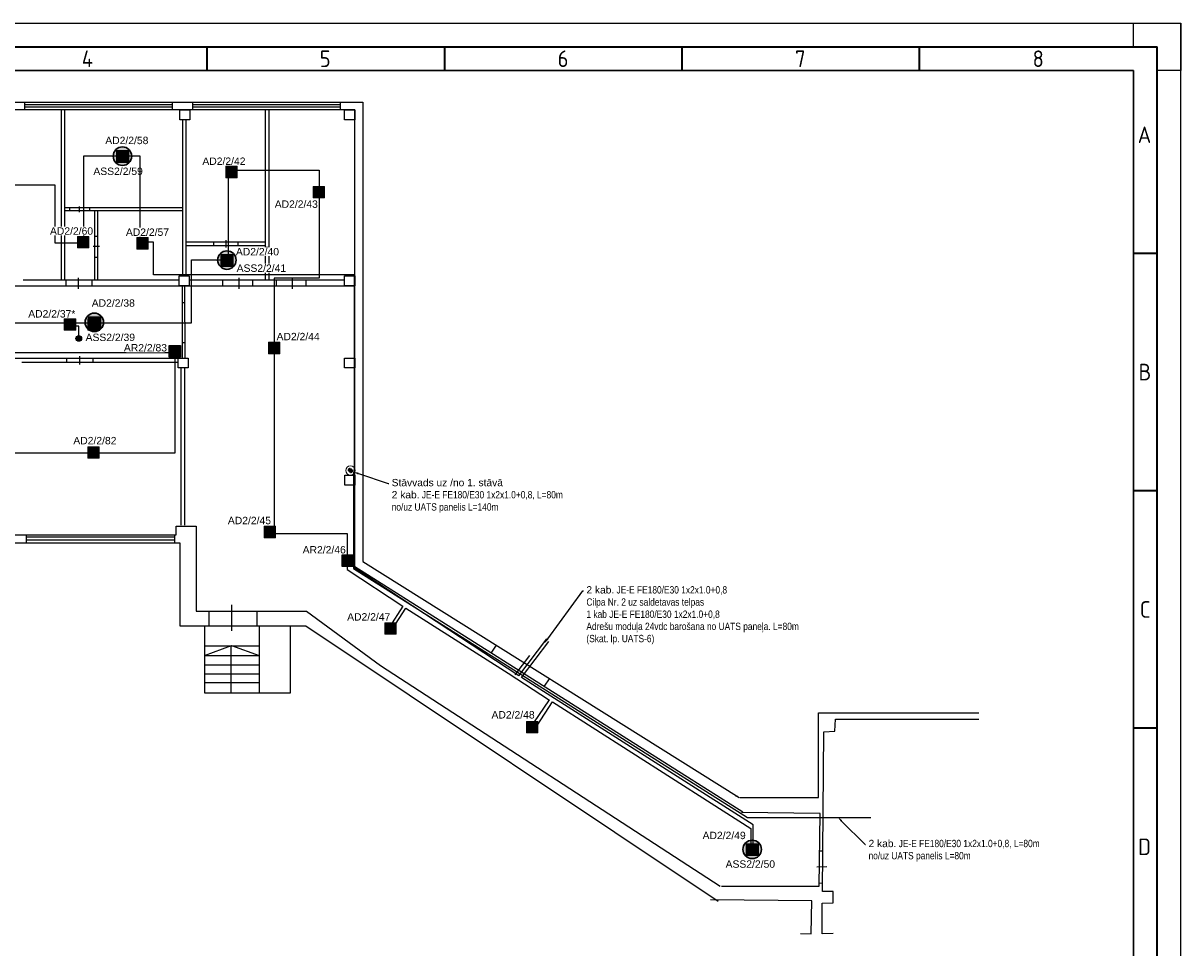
# Model space of a CAD drawing. Header units: millimetres. Extents: x -197461 to 862495, y -970068 to 63888.
# Tile 102 of 205: x -91308 to -58238, y -484440 to -458014. Entities that reach past the tile are written whole.
import ezdxf
from ezdxf import colors
from ezdxf.entities.mleader import LeaderData, LeaderLine
from ezdxf.math import Vec2, Vec3

# ---------------------------------------------------------------- set-up
doc = ezdxf.new("R2010")
doc.units = ezdxf.units.MM
doc.linetypes.add('KL', pattern=[4, 2, -2])
doc.layers.get('0').update_dxf_attribs({"linetype": 'CONTINUOUS'})
for name, color, linetype in [('PDF_Images', 7, 'CONTINUOUS'), ('Rasējuma lapa', 7, 'CONTINUOUS'), ('UAS', 240, 'CONTINUOUS')]:
    doc.layers.add(name, color=color, linetype=linetype)
doc.styles.add('ARIAL', font='arialbd.ttf')
doc.styles.add('ISO', font='iso')

# ---------------------------------------------------------------- blocks, each defined once
blk = doc.blocks.new('A3_L')
at = {"layer": 'Rasējuma lapa'}
for p, q in [((-420, 297), (0, 297)), ((-10, 297), (0, 297)), ((-10, 292), (-10, 297)), ((0, 0), (0, 297)), ((0, 297), (0, 287)), ((-5, 292), (-10, 292)), ((-5, 287), (-5, 292)), ((0, 287), (-5, 287))]:
    blk.add_line(p, q, dxfattribs=at)
at = {"layer": 'Rasējuma lapa', "lineweight": 35}
for p, q in [((-405, 292), (-5, 292)), ((-205, 287), (-205, 292)), ((-155, 287), (-155, 292)), ((-105, 287), (-105, 292)), ((-55, 287), (-55, 292)), ((-5, 5), (-5, 292)), ((-5, 248.5), (-10, 248.5)), ((-5, 198.5), (-10, 198.5)), ((-5, 148.5), (-10, 148.5))]:
    blk.add_line(p, q, dxfattribs=at)
at = {"layer": 'Rasējuma lapa', "lineweight": 30}
for p in [(-400, 287), (-10, 10)]:
    blk.add_line(p, (-10, 287), dxfattribs=at)
at = {"layer": 'Rasējuma lapa', "style": 'ISO'}
for s, p in [('4', (-231.4, 287.75)), ('5', (-181.3, 287.75)), ('6', (-131.21, 287.75)), ('7', (-81.22, 287.75)), ('8', (-31.22, 287.75)), ('A', (-9.07, 271.75)), ('B', (-8.9, 221.75)), ('C', (-8.64, 171.75)), ('D', (-9, 121.75))]:
    blk.add_text(s, height=3.5, dxfattribs=at).set_placement(p)
blk = doc.blocks.new('*U1296')
at = {"layer": 'Rasējuma lapa'}
blk.add_blockref('A3_L', (0, 0), dxfattribs=at)
blk = doc.blocks.new('AD-proj')
at = {"lineweight": 5}
blk.add_lwpolyline([(-250, -250), (250, -250), (250, 250), (-250, 250)], close=True, dxfattribs=at)
at = {"const_width": 30}
blk.add_lwpolyline([(-200, 0), (200, 0)], dxfattribs=at)
at = {"const_width": 100}
blk.add_lwpolyline([(-50, 0, 1), (50, 0, 1)], format="xyb", close=True, dxfattribs=at)
blk = doc.blocks.new('AP')
blk.add_hatch(color=256).paths.add_polyline_path([(150, 0, 1), (-150, 0, 1)])
for p, q in [((-250, 250), (250, 250)), ((-250, -250), (-250, 250)), ((250, 250), (250, -250)), ((250, -250), (-250, -250))]:
    blk.add_line(p, q)
blk.add_circle((0, 0), 150)

msp = doc.modelspace()

# ---------------------------------------------------------------- hatches: boundary and pattern name
at = {"true_color": 0xffffff}
h = msp.add_hatch(color=7, dxfattribs=at)
h.dxf.hatch_style = 1
h.paths.add_polyline_path([(-89637.41029, -467024.62732, 1), (-89798.65545, -467024.62732, 1)])
at = {"layer": 'UAS', "lineweight": 50, "true_color": 0xc7c8ca}
h = msp.add_hatch(color=9, dxfattribs=at)
h.dxf.hatch_style = 1
h.paths.add_polyline_path([(-88453.39097, -461814.84786, -1), (-88516.4779, -461814.84786, -1)], flags=0)
h.paths.add_polyline_path([(-88642.65177, -461657.13053), (-88642.65177, -461972.56519), (-88327.2171, -461972.56519), (-88327.2171, -461657.13053)], flags=16)
h.paths.add_polyline_path([(-88208.35326, -461815.56504, 1), (-88736.40057, -461815.56504, 1)])
h.paths.add_polyline_path([(-88327.2171, -461972.56519), (-88642.65177, -461972.56519), (-88642.65177, -461657.13053), (-88327.2171, -461657.13053)], flags=16)
at = {"layer": 'UAS', "lineweight": 50, "true_color": 0xffffff}
h = msp.add_hatch(color=7, dxfattribs=at)
h.dxf.hatch_style = 1
h.paths.add_polyline_path([(-88495.97215, -461824.19125), (-88422.31734, -461824.19125, 1)], flags=16)
h.paths.add_polyline_path([(-88275.00773, -462008.32827), (-88275.00773, -461640.05424), (-88643.28176, -461640.05424), (-88643.28176, -462008.32827)])
h = msp.add_hatch(color=7, dxfattribs=at)
h.dxf.hatch_style = 1
h.paths.add_polyline_path([(-85388.39827, -462269.52855), (-85322.92733, -462269.52855, 1)], flags=16)
h.paths.add_polyline_path([(-85191.98545, -462433.2059), (-85191.98545, -462105.85121), (-85519.34015, -462105.85121), (-85519.34015, -462433.2059)])
h = msp.add_hatch(color=7, dxfattribs=at)
h.dxf.hatch_style = 1
h.paths.add_polyline_path([(-82896.7688, -462846.8812), (-82831.29786, -462846.8812, 1)], flags=16)
h.paths.add_polyline_path([(-82700.35598, -463010.55855), (-82700.35598, -462683.20385), (-83027.71068, -462683.20385), (-83027.71068, -463010.55855)])
h = msp.add_hatch(color=7, dxfattribs=at)
h.dxf.hatch_style = 1
h.paths.add_polyline_path([(-89627.94815, -464275.13573), (-89562.47722, -464275.13573, 1)], flags=16)
h.paths.add_polyline_path([(-89431.53534, -464438.81308), (-89431.53534, -464111.45838), (-89758.89003, -464111.45838), (-89758.89003, -464438.81308)])
h = msp.add_hatch(color=7, dxfattribs=at)
h.dxf.hatch_style = 1
h.paths.add_polyline_path([(-87933.51216, -464305.92367), (-87868.04122, -464305.92367, 1)], flags=16)
h.paths.add_polyline_path([(-87737.09934, -464469.60101), (-87737.09934, -464142.24632), (-88064.45404, -464142.24632), (-88064.45404, -464469.60101)])
at = {"layer": 'UAS', "lineweight": 50, "true_color": 0xc7c8ca}
h = msp.add_hatch(color=9, dxfattribs=at)
h.dxf.hatch_style = 1
h.paths.add_polyline_path([(-85468.8242, -464785.17402, -1), (-85531.91113, -464785.17402, -1)], flags=0)
h.paths.add_polyline_path([(-85658.085, -464627.45669), (-85658.085, -464942.89135), (-85342.65033, -464942.89135), (-85342.65033, -464627.45669)], flags=16)
h.paths.add_polyline_path([(-85223.78649, -464785.8912, 1), (-85751.8338, -464785.8912, 1)])
h.paths.add_polyline_path([(-85342.65033, -464942.89135), (-85658.085, -464942.89135), (-85658.085, -464627.45669), (-85342.65033, -464627.45669)], flags=16)
at = {"layer": 'UAS', "lineweight": 50, "true_color": 0xffffff}
h = msp.add_hatch(color=7, dxfattribs=at)
h.dxf.hatch_style = 1
h.paths.add_polyline_path([(-85511.40538, -464794.51741), (-85437.75057, -464794.51741, 1)], flags=16)
h.paths.add_polyline_path([(-85290.44096, -464978.65443), (-85290.44096, -464610.3804), (-85658.71499, -464610.3804), (-85658.71499, -464978.65443)])
h = msp.add_hatch(color=7, dxfattribs=at)
h.dxf.hatch_style = 1
h.paths.add_polyline_path([(-90002.8574, -466623.47387), (-89937.38647, -466623.47387, 1)], flags=16)
h.paths.add_polyline_path([(-89806.44459, -466787.15122), (-89806.44459, -466459.79653), (-90133.79928, -466459.79653), (-90133.79928, -466787.15122)])
h = msp.add_hatch(color=7, dxfattribs=at)
h.dxf.hatch_style = 1
h.paths.add_polyline_path([(-89254.58641, -466564.09926, -1), (-89317.67334, -466564.09926, -1)], flags=0)
h.paths.add_polyline_path([(-89443.84721, -466406.38192), (-89443.84721, -466721.81659), (-89128.41254, -466721.81659), (-89128.41254, -466406.38192)], flags=16)
h.paths.add_polyline_path([(-89009.5487, -466564.81643, 1), (-89537.59601, -466564.81643, 1)])
h.paths.add_polyline_path([(-89128.41254, -466721.81659), (-89443.84721, -466721.81659), (-89443.84721, -466406.38192), (-89128.41254, -466406.38192)], flags=16)
h = msp.add_hatch(color=7, dxfattribs=at)
h.dxf.hatch_style = 1
h.paths.add_polyline_path([(-89329.86585, -466623.46204), (-89264.39491, -466623.46204, 1)], flags=16)
h.paths.add_polyline_path([(-89133.45303, -466787.13938), (-89133.45303, -466459.78469), (-89460.80773, -466459.78469), (-89460.80773, -466787.13938)])
h = msp.add_hatch(color=7, dxfattribs=at)
h.dxf.hatch_style = 1
h.paths.add_polyline_path([(-89297.16759, -466573.44265), (-89223.51278, -466573.44265, 1)], flags=16)
h.paths.add_polyline_path([(-89076.20317, -466757.57967), (-89076.20317, -466389.30563), (-89444.4772, -466389.30563), (-89444.4772, -466757.57967)])
h = msp.add_hatch(color=7, dxfattribs=at)
h.dxf.hatch_style = 1
h.paths.add_polyline_path([(-86811.29698, -467557.99071), (-86811.29698, -467230.63601), (-87138.65168, -467230.63601), (-87138.65168, -467557.99071)])
h.paths.add_polyline_path([(-87073.18074, -467394.31336, -1), (-86876.76792, -467394.31336, -1)], flags=16)
h = msp.add_hatch(color=7, dxfattribs=at)
h.dxf.hatch_style = 1
h.paths.add_polyline_path([(-84168.42898, -467298.1459), (-84102.95804, -467298.1459, 1)], flags=16)
h.paths.add_polyline_path([(-83972.01616, -467461.82325), (-83972.01616, -467134.46855), (-84299.37086, -467134.46855), (-84299.37086, -467461.82325)])
h = msp.add_hatch(color=7, dxfattribs=at)
h.dxf.hatch_style = 1
h.paths.add_polyline_path([(-89333.4225, -470286.07989), (-89267.95156, -470286.07989, 1)], flags=16)
h.paths.add_polyline_path([(-89137.00968, -470449.75724), (-89137.00968, -470122.40255), (-89464.36438, -470122.40255), (-89464.36438, -470449.75724)])
at = {"layer": 'UAS'}
h = msp.add_hatch(color=1, dxfattribs=at)
h.paths.add_polyline_path([(-81959.09915, -470797.60854), (-81988.26469, -470738.45174, 0.2855923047), (-82025.05486, -470797.60854, 0.5262828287), (-81935.43238, -470859.17184)])
h.paths.add_polyline_path([(-81959.71046, -470796.36862), (-81959.59856, -470796.30944), (-81935.43238, -470859.17184, 0.3103731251), (-81893.14344, -470797.60854, 0.5557031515), (-81988.26469, -470738.45174)])
at = {"layer": 'UAS', "lineweight": 50, "true_color": 0xffffff}
h = msp.add_hatch(color=7, dxfattribs=at)
h.dxf.hatch_style = 1
h.paths.add_polyline_path([(-84295.04624, -472555.21021), (-84229.5753, -472555.21021, 1)], flags=16)
h.paths.add_polyline_path([(-84098.63342, -472718.88756), (-84098.63342, -472391.53286), (-84425.98811, -472391.53286), (-84425.98811, -472718.88756)])
h = msp.add_hatch(color=7, dxfattribs=at)
h.dxf.hatch_style = 1
h.paths.add_polyline_path([(-81869.67718, -473538.65036), (-81869.67718, -473211.29566), (-82197.03188, -473211.29566), (-82197.03188, -473538.65036)])
h.paths.add_polyline_path([(-82131.56094, -473374.97301, -1), (-81935.14812, -473374.97301, -1)], flags=16)
h = msp.add_hatch(color=7, dxfattribs=at)
h.dxf.hatch_style = 1
h.paths.add_polyline_path([(-80850.0397, -475315.12788), (-80784.56876, -475315.12788, 1)], flags=16)
h.paths.add_polyline_path([(-80653.62688, -475478.80523), (-80653.62688, -475151.45053), (-80980.98158, -475151.45053), (-80980.98158, -475478.80523)])
h = msp.add_hatch(color=7, dxfattribs=at)
h.dxf.hatch_style = 1
h.paths.add_polyline_path([(-76801.21877, -478130.53783), (-76735.74783, -478130.53783, 1)], flags=16)
h.paths.add_polyline_path([(-76604.80595, -478294.21518), (-76604.80595, -477966.86048), (-76932.16065, -477966.86048), (-76932.16065, -478294.21518)])

# ---------------------------------------------------------------- linework, layer by layer
at = {"color": 1}
for p, q in [((-89777.22807, -467078.44115), (-89658.83766, -466970.8135)), ((-89771.84669, -466965.43212), (-89664.21905, -467083.82253))]:
    msp.add_line(p, q, dxfattribs=at)
at = {"color": 7}
for p, q in [((-70937.57398, -480112.36858), (-70917.43777, -480079.652)), ((-68539.95585, -480598.63567), (-70784.6655, -480576.34894)), ((-68565.84103, -482674.38248), (-68539.95585, -480598.63567)), ((-68467.3166, -481676.32523), (-68553.56996, -481676.88965)), ((-68348.85293, -482129.20134), (-68639.48838, -482137.06541)), ((-71359.09312, -482676.25859), (-68565.84103, -482674.38248)), ((-68473.06998, -482593.78464), (-68563.74115, -482597.08379)), ((-68781.62041, -483100.46852), (-71669.00213, -483072.3469)), ((-68794.16106, -484034.89263), (-68781.62041, -483100.46852)), ((-69105.44929, -484031.6319), (-68794.16106, -484034.89263))]:
    msp.add_line(p, q, dxfattribs=at)
at = {"color": 1}
msp.add_lwpolyline([(-89719.63021, -466943.76636), (-89719.63021, -466673.93522), (-89805.18385, -466673.93522)], dxfattribs=at)
at = {"color": 7}
msp.add_lwpolyline([(-68167.23321, -484031.79075), (-68487.58812, -484037.17468), (-68484.09162, -483158.6566), (-68174.05504, -483155.7287), (-68169.12064, -482832.91777), (-68475.22607, -482829.45848), (-68439.06132, -478263.42578), (-68121.16246, -478247.72352), (-68104.43462, -477905.75104), (-65895.85551, -477908.84266), (-64012.24533, -477902.46405)], dxfattribs=at)
at = {"color": 1}
msp.add_circle((-89718.03287, -467024.62732), 80.62258, dxfattribs=at)
at = {"layer": 'PDF_Images', "color": 7}
for p, q in [((-91258.68199, -460494.60713), (-91258.68199, -460269.76454)), ((-87040.7924, -460494.60713), (-87040.7924, -460269.76454)), ((-86460.04708, -460494.60713), (-86460.04708, -460269.76454)), ((-82242.15749, -460494.60713), (-82242.15749, -460269.76454)), ((-91259.19463, -460338.98923), (-87040.91819, -460338.98923)), ((-91259.19463, -460405.57667), (-87039.89529, -460405.57667)), ((-90211.12659, -465348.92883), (-90211.12659, -460492.89637)), ((-90121.41567, -465354.62593), (-90121.41567, -460495.54682)), ((-86460.55971, -460338.98923), (-82242.28327, -460338.98923)), ((-86460.55971, -460405.57667), (-82241.26038, -460405.57667)), ((-84383.3816, -465350.35513), (-84383.3816, -460493.4287)), ((-84283.8096, -465350.35513), (-84283.8096, -460493.4287)), ((-86742.449, -465237.1577), (-86742.449, -460774.71813)), ((-86652.73807, -465237.1577), (-86652.73807, -460774.71813)), ((-90121.39193, -463283.64227), (-86742.57715, -463283.64227)), ((-89973.3167, -463372.58435), (-89973.3167, -463284.30565)), ((-89705.35159, -463251.9374), (-89705.35159, -463413.78067)), ((-89404.99563, -463372.58435), (-89404.99563, -463284.30565)), ((-90121.39193, -463372.2166), (-86742.57715, -463372.2166)), ((-89267.02355, -463372.95413), (-89267.02355, -465351.0053)), ((-89182.7736, -463372.95413), (-89182.7736, -465351.0053)), ((-89267.42464, -464098.37894), (-89182.62408, -464098.37894)), ((-84383.55248, -464273.65226), (-86653.56636, -464273.65226)), ((-85863.88239, -464378.21565), (-85863.88239, -464273.55473)), ((-85518.04204, -464216.78788), (-85518.04204, -464425.04203)), ((-85170.7065, -464378.21565), (-85170.7065, -464273.55473)), ((-89311.67016, -464390.45406), (-89127.30947, -464390.45406)), ((-84383.55248, -464378.23495), (-86653.56636, -464378.23495)), ((-84383.57384, -464414.82422), (-84284.43615, -464414.82422)), ((-89267.42464, -464701.38205), (-89182.62408, -464701.38205)), ((-89738.11744, -465295.57537), (-89738.11744, -465602.05071)), ((-85147.97261, -465295.57537), (-85147.97261, -465602.05071)), ((-84383.57384, -465027.05363), (-84284.43615, -465027.05363)), ((-83621.35851, -465295.57537), (-83621.35851, -465602.05071)), ((-110062.7323, -465517.01473), (-81847.99665, -465517.01473)), ((-91307.50325, -465350.1865), (-86852.15264, -465350.1865)), ((-90076.72634, -465517.27175), (-90076.72634, -465350.7686)), ((-89336.20301, -465517.27175), (-89336.20301, -465350.7686)), ((-86767.79589, -465518.13729), (-86761.72735, -467589.28653)), ((-86694.672, -465518.13729), (-86688.60346, -467589.28653)), ((-86561.77642, -465350.1865), (-82125.24375, -465350.1865)), ((-85602.16383, -465517.27175), (-85602.16383, -465350.7686)), ((-84748.8753, -465517.27175), (-84748.8753, -465350.7686)), ((-84075.54972, -465517.27175), (-84075.54972, -465350.7686)), ((-83222.26119, -465517.27175), (-83222.26119, -465350.7686)), ((-86763.14896, -466001.21168), (-86690.88183, -466001.21168)), ((-86870.11856, -466575.28634), (-86600.50401, -466575.28634)), ((-86763.14896, -467143.33779), (-86690.88183, -467143.33779)), ((-95976.47027, -467586.7397), (-86593.36273, -467586.7397)), ((-90071.69968, -467586.37398), (-90071.69968, -467705.96846)), ((-89697.3678, -467535.11935), (-89697.3678, -467773.40925)), ((-89317.63427, -467586.37398), (-89317.63427, -467705.96846)), ((-91346.57734, -467705.79678), (-86879.93217, -467705.79678)), ((-86800.42171, -467866.74403), (-86800.42171, -472356.60346)), ((-86699.38775, -467866.74403), (-86699.38775, -472356.60346)), ((-86823.3597, -472873.17272), (-110556.99677, -472873.17272)), ((-91225.70017, -472636.7043), (-91225.70017, -472873.12294)), ((-91225.24213, -472697.07247), (-86988.27591, -472697.07247)), ((-91225.24213, -472781.05599), (-86987.93416, -472781.05599)), ((-86987.79888, -472636.7043), (-86987.79888, -472873.12294)), ((-86823.3597, -475248.88845), (-86823.3597, -472873.17272)), ((-86007.4175, -474815.62816), (-86007.4175, -475249.29684)), ((-85354.29112, -474634.27272), (-85354.29112, -475375.88572)), ((-84634.70035, -474815.62816), (-84634.70035, -475249.29684)), ((-83237.22251, -475248.88845), (-86823.3597, -475248.88845)), ((-86125.59859, -475245.21195), (-86125.59859, -477153.88504)), ((-84557.28314, -477153.88504), (-84557.28314, -475248.6741)), ((-83673.64004, -477153.88504), (-83673.64004, -475248.6741)), ((-71455.73374, -483117.51944), (-83237.22251, -475248.88845)), ((-86127.70608, -476088.35896), (-85353.19703, -475802.55086)), ((-86125.80744, -475807.98688), (-84557.50149, -475807.98688)), ((-85361.44901, -477154.02523), (-85361.44901, -475809.41014)), ((-85353.19703, -475802.55086), (-84563.81685, -476087.21507)), ((-86125.80744, -476088.58856), (-84557.50149, -476088.58856)), ((-86125.80744, -476356.51803), (-84557.50149, -476356.51803)), ((-86125.80744, -476604.53305), (-84557.50149, -476604.53305)), ((-86125.80744, -476859.79033), (-84557.50149, -476859.79033)), ((-86125.59859, -477153.88504), (-83673.64004, -477153.88504))]:
    msp.add_line(p, q, dxfattribs=at)
for points in [[(-110556.7808, -472881.311), (-110556.7808, -460269.8834), (-81604.7685, -460269.8834), (-81604.7685, -473395.74588), (-70851.51781, -480139.26582), (-70851.51781, -480139.26582)], [(-70747.85495, -480565.57198), (-70747.85495, -480565.57198), (-81834.83667, -473548.40551), (-81834.83667, -460494.5797), (-110046.64367, -460494.5797), (-110046.64367, -460792.58863), (-110352.85458, -460792.58863), (-110352.85458, -472636.73477), (-86938.98949, -472636.73477), (-86938.98949, -472386.31312), (-86368.11237, -472386.31312), (-86368.11237, -474815.55908), (-83215.19112, -474815.55908), (-81095.73705, -476371.12209), (-71395.35632, -482681.39341)]]:
    msp.add_lwpolyline(points, dxfattribs=at)
for points in [[(-86833.17095, -460494.86212), (-86543.32635, -460494.86212), (-86543.32635, -460774.79737), (-86833.17095, -460774.79737)], [(-82124.47242, -460494.86212), (-81834.62782, -460494.86212), (-81834.62782, -460774.79737), (-82124.47242, -460774.79737)], [(-86852.12416, -465237.0876), (-86562.27956, -465237.0876), (-86562.27956, -465517.02286), (-86852.12416, -465517.02286)], [(-82125.18916, -465237.0876), (-81835.34456, -465237.0876), (-81835.34456, -465517.02286), (-82125.18916, -465517.02286)], [(-86880.33801, -467586.82605), (-86590.49341, -467586.82605), (-86590.49341, -467866.7613), (-86880.33801, -467866.7613)], [(-82127.80929, -467586.82605), (-81837.96469, -467586.82605), (-81837.96469, -467866.7613), (-82127.80929, -467866.7613)], [(-82122.71303, -470933.94751), (-81832.86843, -470933.94751), (-81832.86843, -471213.88276), (-82122.71303, -471213.88276)]]:
    msp.add_lwpolyline(points, close=True, dxfattribs=at)
at = {"layer": 'UAS', "color": 18, "true_color": 0x000000}
for p, q in [((-77942.86035, -476015.21695), (-77784.20063, -475787.72225)), ((-77253.01046, -476635.67028), (-76832.20217, -476084.15621)), ((-76425.17989, -476966.57388), (-76266.52018, -476739.07917))]:
    msp.add_line(p, q, dxfattribs=at)
at = {"layer": 'UAS', "color": 1}
for p, q in [((-77069.17452, -476714.67203), (-76295.93928, -475680.42544)), ((-70455.01574, -480927.36661), (-77069.17452, -476714.67203)), ((-76278.01745, -477352.83631), (-76728.88731, -478005.69704)), ((-76627.67381, -478088.45326), (-76190.60336, -477412.6047)), ((-76190.60336, -477412.6047), (-70519.16759, -481027.37888)), ((-76728.88731, -478005.69704), (-76627.67381, -478088.45326)), ((-70519.16759, -481027.37888), (-70519.16759, -481600.35232)), ((-70455.01574, -481600.35232), (-70455.01574, -480927.36661)), ((-70519.16759, -481600.35232), (-70455.01574, -481600.35232))]:
    msp.add_line(p, q, dxfattribs=at)
for points in [[(-77147.78162, -476664.78417), (-81839.86103, -473581.37482), (-81839.86103, -465202.95606), (-87586.54439, -465202.95606), (-87586.54439, -464273.53766), (-87969.48797, -464273.53766), (-87969.48797, -461816.93211), (-88525.37252, -461816.93211), (-89587.73946, -461816.93211), (-89587.73946, -464298.22988), (-90390.68827, -464298.22988), (-90390.68827, -462644.03339), (-95109.64373, -462644.03339)], [(-100481.54805, -467593.74603), (-100481.54805, -466582.22041), (-86501.74504, -466582.22041), (-86501.74504, -464780.6106), (-85439.27102, -464780.6106), (-85439.27102, -462213.25097), (-82857.06872, -462213.25097), (-82857.06872, -465300.05087), (-84136.74621, -465300.05087), (-84136.74621, -472598.69014), (-82053.66484, -472598.69014), (-82053.66484, -473375.7034), (-82053.66484, -473629.17012), (-80461.04464, -474676.59074), (-80855.17765, -475284.27035), (-80760.13441, -475322.67036), (-80378.71666, -474736.80796), (-77456.72237, -476587.57778), (-76273.41319, -477357.43388)], [(-98181.37029, -470290.82016), (-86963.4831, -470290.82016), (-86963.4831, -467436.8889), (-100333.23454, -467436.8889)], [(-77149.24053, -476668.42947), (-76350.84245, -475609.59378)]]:
    msp.add_lwpolyline(points, dxfattribs=at)
at = {"layer": 'UAS', "color": 7}
msp.add_lwpolyline([(-70834.42582, -480145.73759), (-68590, -480145.73759), (-68590, -477720), (-64010, -477720)], dxfattribs=at)
at = {"layer": 'UAS', "color": 1, "lineweight": 30}
for centre in [(-88472.37692, -461815.56504), (-85487.81014, -464785.8912), (-89273.57235, -466564.81643)]:
    msp.add_circle(centre, 264.02365, dxfattribs=at)
at = {"layer": 'UAS', "color": 1, "linetype": 'ByBlock', "lineweight": 18, "ltscale": 50}
msp.add_circle((-81959.04714, -470797.58104), 132.47566, dxfattribs=at)
at = {"layer": 'UAS', "color": 1, "linetype": 'KL', "lineweight": 18, "ltscale": 50}
msp.add_circle((-81959.09915, -470797.60854), 65.95571, dxfattribs=at)

# ---------------------------------------------------------------- block references
at = {"layer": 'Rasējuma lapa', "xscale": 135.6730224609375, "yscale": 135.6730224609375, "zscale": 135.6730224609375}
msp.add_blockref('*U1296', (-58237.88142, -498308.76502), dxfattribs=at)
at = {"layer": 'UAS'}
for p, xscale, yscale, zscale in [((-88484.93444, -461814.84786), 0.6308693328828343, 0.6308693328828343, 0.6308693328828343), ((-85355.6628, -462269.52855), 0.6547093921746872, 0.6547093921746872, 0.6547093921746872), ((-82864.03333, -462846.8812), 0.6547093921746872, 0.6547093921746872, 0.6547093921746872), ((-89595.21268, -464275.13573), 0.6547093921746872, 0.6547093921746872, 0.6547093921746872), ((-87900.77669, -464305.92367), 0.6547093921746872, 0.6547093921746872, 0.6547093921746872), ((-85500.36766, -464785.17402), 0.6308693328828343, 0.6308693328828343, 0.6308693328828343), ((-89970.12194, -466623.47387), 0.6547093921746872, 0.6547093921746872, 0.6547093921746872), ((-89297.13038, -466623.46204), 0.6547093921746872, 0.6547093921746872, 0.6547093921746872), ((-89286.12987, -466564.09926), 0.6308693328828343, 0.6308693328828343, 0.6308693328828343), ((-84135.69351, -467298.1459), 0.6547093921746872, 0.6547093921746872, 0.6547093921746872), ((-89300.68703, -470286.07989), 0.6547093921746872, 0.6547093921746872, 0.6547093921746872), ((-84262.31077, -472555.21021), 0.6547093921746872, 0.6547093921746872, 0.6547093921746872), ((-80817.30423, -475315.12788), 0.6547093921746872, 0.6547093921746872, 0.6547093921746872), ((-76768.4833, -478130.53783), 0.6547093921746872, 0.6547093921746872, 0.6547093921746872)]:
    msp.add_blockref('AD-proj', p, dxfattribs=dict(at, xscale=xscale, yscale=yscale, zscale=zscale))
at = {"layer": 'UAS', "color": 97, "xscale": 0.6547093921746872, "yscale": 0.6547093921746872, "zscale": 0.6547093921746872}
for p in [(-86974.97433, -467394.31336), (-82033.35453, -473374.97301)]:
    msp.add_blockref('AP', p, dxfattribs=at)

# ---------------------------------------------------------------- leaders
at = {"layer": 'UAS', "color": 18, "true_color": 0x000000}
ml = msp.add_multileader_mtext('Standard', dxfattribs=at)
ml.set_content('\\A1;{\\fArial|b0|i0|c186|p34;\\C256;\\c0;Stāvvads uz /no 1. stāvā\\P2 kab.\\fArial Narrow|b0|i0|c186|p34; JE-E FE180/E30 1x2x1.0+0,8, L=80m\\Pno/uz UATS panelis L=140m}', color=(41, 19, 236))
ml.set_leader_properties()
ml.build(insert=Vec2(0, 0))
ml.multileader.update_dxf_attribs({"text_right_attachment_type": 6, "dogleg_length": 0.36, "arrow_head_size": 166.99834})
ctx = ml.context
ctx.base_point, ctx.char_height, ctx.arrow_head_size, ctx.landing_gap_size, ctx.plane_origin = Vec3(-80863.93204, -471172.20064), 208.7479219, 166.99834, 83.49917, Vec3(-76859.57905, -493081.17738)
ctx.right_attachment = 6
notes = []
notes.append((ctx, [(0, (1, 1, 0), (-80878.96189, -471172.20064), (1, 0), 15.02985, [(0, [(-81890.61501, -470833.67892)], 0, [])])]))
ctx.mtext.insert, ctx.mtext.width, ctx.mtext.defined_height, ctx.mtext.flow_direction = Vec3(-80780.43287, -471038.84974), 4953.281125, 1058.40607, 5
ml = msp.add_multileader_mtext('Standard', dxfattribs=at)
ml.set_content('\\A1;{\\fArial|b0|i0|c186|p34;\\C256;\\c0;2 kab.\\fArial Narrow|b0|i0|c186|p34; JE-E FE180/E30 1x2x1.0+0,8\\PCilpa Nr. 2 uz saldetavas telpas\\P1 kab JE-E FE180/E30 1x2x1.0+0,8\\PAdrešu moduļa 24vdc barošana no UATS paneļa. L=80m    (Skat. lp. UATS-6)}', color=(41, 19, 236))
ml.set_leader_properties()
ml.build(insert=Vec2(0, 0))
ml.multileader.update_dxf_attribs({"text_right_attachment_type": 6, "dogleg_length": 0.36, "arrow_head_size": 166.99834})
ctx = ml.context
ctx.base_point, ctx.char_height, ctx.arrow_head_size, ctx.landing_gap_size, ctx.plane_origin = Vec3(-75301.86672, -474239.67165), 208.74792195, 166.99834, 83.49917, Vec3(-71611.28048, -498440.57094)
ctx.right_attachment = 6
notes.append((ctx, [(0, (1, 1, 0), (-75316.89657, -474239.67165), (1, 0), 15.02985, [(0, [(-76418.78211, -475742.69277)], 0, [])])]))
ctx.mtext.insert, ctx.mtext.width, ctx.mtext.defined_height, ctx.mtext.flow_direction = Vec3(-75218.36756, -474104.61203), 6301.1927339, 1058.40607, 5
ml = msp.add_multileader_mtext('Standard', dxfattribs=at)
ml.set_content('\\A1;{\\fArial|b0|i0|c186|p34;\\C256;\\c0;2 kab.\\fArial Narrow|b0|i0|c186|p34; JE-E FE180/E30 1x2x1.0+0,8, L=80m\\Pno/uz UATS panelis L=80m}', color=(41, 19, 236))
ml.set_leader_properties()
ml.build(insert=Vec2(0, 0))
ml.multileader.update_dxf_attribs({"text_right_attachment_type": 6, "dogleg_length": 0.36, "arrow_head_size": 166.99834})
ctx = ml.context
ctx.base_point, ctx.char_height, ctx.arrow_head_size, ctx.landing_gap_size, ctx.plane_origin = Vec3(-67242.69946, -481486.43817), 208.74792195, 166.99834, 83.49917, Vec3(-63238.34647, -503395.41491)
ctx.right_attachment = 6
notes.append((ctx, [(0, (1, 1, 0), (-67257.72931, -481486.43817), (1, 0), 15.02985, [(0, [(-68045.8481, -480697.53674)], 0, [])])]))
ctx.mtext.insert, ctx.mtext.width, ctx.mtext.defined_height, ctx.mtext.flow_direction = Vec3(-67159.20029, -481353.08726), 4953.281125, 1058.40607, 5
for ctx, leaders in notes:
    for number, flags, end, landing, length, lines in leaders:
        leader = LeaderData()
        leader.index, (leader.has_last_leader_line, leader.has_dogleg_vector, leader.attachment_direction) = number, flags
        leader.last_leader_point, leader.dogleg_vector, leader.dogleg_length = Vec3(end), Vec3(landing), length
        for number, points, colour, breaks in lines:
            line = LeaderLine()
            line.index, line.vertices, line.color, line.breaks = number, Vec3.list(points), colors.encode_raw_color(colour), breaks
            leader.lines.append(line)
        ctx.leaders.append(leader)

# ---------------------------------------------------------------- next in the draw order: texts
at = {"layer": 'UAS', "color": 251, "linetype": 'Continuous', "lineweight": 20, "true_color": 0x636466, "char_height": 211.4384766, "width": 1051.7117129, "attachment_point": 5, "style": 'ARIAL', "bg_fill": 3, "box_fill_scale": 1.1, "bg_fill_color": 256, "bg_fill_transparency": 0}
for s, insert in [('\\A1;{\\fArial|b0|i0|c186|p34;\\C1;AD2/2/58}', (-88346.25449, -461367.34278)), ('\\A1;{\\fArial|b0|i0|c186|p34;\\C1;AD2/2/42}', (-85572.7477, -461960.78085)), ('\\A1;{\\fArial|b0|i0|c186|p34;\\C1;ASS2/2/59}', (-88596.2465, -462248.35148)), ('\\A1;{\\fArial|b0|i0|c186|p34;\\C1;AD2/2/43}', (-83505.51357, -463187.37925)), ('\\A1;{\\fArial|b0|i0|c186|p34;\\C1;AD2/2/60}', (-89926.02558, -463956.24062)), ('\\A1;{\\fArial|b0|i0|c186|p34;\\C1;AD2/2/57}', (-87756.53396, -463988.60556)), ('\\A1;{\\fArial|b0|i0|c186|p34;\\C1;AD2/2/40}', (-84614.95376, -464546.60961)), ('\\A1;{\\fArial|b0|i0|c186|p34;\\C1;ASS2/2/41}', (-84502.91221, -465017.46608)), ('\\A1;{\\fArial|b0|i0|c186|p34;\\C1;AD2/2/38}', (-88733.18665, -466013.55528)), ('\\A1;{\\fArial|b0|i0|c186|p34;\\C1;AD2/2/37*}', (-90489.60621, -466322.10183)), ('\\A1;{\\fArial|b0|i0|c186|p34;\\C1;ASS2/2/39}', (-88818.48599, -466993.72888)), ('\\A1;{\\fArial|b0|i0|c186|p34;\\C1;AD2/2/44}', (-83452.69838, -466972.14822)), ('\\A1;{\\fArial|b0|i0|c186|p34;\\C1;AD2/2/82}', (-89258.63487, -469945.8528)), ('\\A1;{\\fArial|b0|i0|c186|p34;\\C1;AD2/2/45}', (-84844.51111, -472228.67877)), ('\\A1;{\\fArial|b0|i0|c186|p34;\\C1;AR2/2/46}', (-82707.94533, -473065.33911)), ('\\A1;{\\fArial|b0|i0|c186|p34;\\C1;AD2/2/47}', (-81436.56622, -474982.90104)), ('\\A1;{\\fArial|b0|i0|c186|p34;\\C1;AD2/2/48}', (-77313.1, -477781.88591)), ('\\A1;{\\fArial|b0|i0|c186|p34;\\C1;AD2/2/49}', (-71283.58246, -481229.45959))]:
    msp.add_mtext(s, dxfattribs=dict(at, insert=insert))

# ---------------------------------------------------------------- next in the draw order: hatches: boundary and pattern name
at = {"layer": 'UAS', "lineweight": 50, "true_color": 0xffffff}
h = msp.add_hatch(color=7, dxfattribs=at)
h.dxf.hatch_style = 1
h.paths.add_polyline_path([(-70464.29142, -481625.45922, -1), (-70527.37836, -481625.45922, -1)], flags=0)
h.paths.add_polyline_path([(-70653.55222, -481467.74189), (-70653.55222, -481783.17656), (-70338.11756, -481783.17656), (-70338.11756, -481467.74189)], flags=16)
h.paths.add_polyline_path([(-70219.25372, -481626.1764, 1), (-70747.30102, -481626.1764, 1)])
h.paths.add_polyline_path([(-70338.11756, -481783.17656), (-70653.55222, -481783.17656), (-70653.55222, -481467.74189), (-70338.11756, -481467.74189)], flags=16)
h = msp.add_hatch(color=7, dxfattribs=at)
h.dxf.hatch_style = 1
h.paths.add_polyline_path([(-70506.8726, -481634.80262), (-70433.21779, -481634.80262, 1)], flags=16)
h.paths.add_polyline_path([(-70285.90818, -481818.93963), (-70285.90818, -481450.6656), (-70654.18221, -481450.6656), (-70654.18221, -481818.93963)])

# ---------------------------------------------------------------- next in the draw order: linework, layer by layer
at = {"layer": 'UAS', "color": 1}
msp.add_lwpolyline([(-81874.24578, -470838.54943), (-81874.24578, -473602.60976), (-70618.49388, -480710.90486), (-67092.4175, -480710.90486)], dxfattribs=at)
at = {"layer": 'UAS', "color": 1, "lineweight": 30}
msp.add_circle((-70483.27737, -481626.1764), 264.02365, dxfattribs=at)

# ---------------------------------------------------------------- next in the draw order: block references
at = {"layer": 'UAS', "xscale": 0.6308693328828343, "yscale": 0.6308693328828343, "zscale": 0.6308693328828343}
msp.add_blockref('AD-proj', (-70495.83489, -481625.45922), dxfattribs=at)

# ---------------------------------------------------------------- next in the draw order: texts
at = {"layer": 'UAS', "color": 251, "linetype": 'Continuous', "lineweight": 20, "true_color": 0x636466, "insert": (-87814.66279, -467291.78231), "char_height": 211.4384766, "width": 1051.7117129, "attachment_point": 5, "style": 'ARIAL', "bg_fill": 3, "box_fill_scale": 1.1, "bg_fill_color": 256, "bg_fill_transparency": 0}
msp.add_mtext('\\A1;{\\fArial|b0|i0|c186|p34;\\C1;AR2/2/83}', dxfattribs=at)

# ---------------------------------------------------------------- next in the draw order: texts
at = {"layer": 'UAS', "color": 251, "linetype": 'Continuous', "lineweight": 20, "true_color": 0x636466, "insert": (-70535.77093, -482046.64583), "char_height": 211.4384766, "width": 1051.7117129, "attachment_point": 5, "style": 'ARIAL', "bg_fill": 3, "box_fill_scale": 1.1, "bg_fill_color": 256, "bg_fill_transparency": 0}
msp.add_mtext('\\A1;{\\fArial|b0|i0|c186|p34;\\C1;ASS2/2/50}', dxfattribs=at)

doc.saveas('drawing.dxf')
